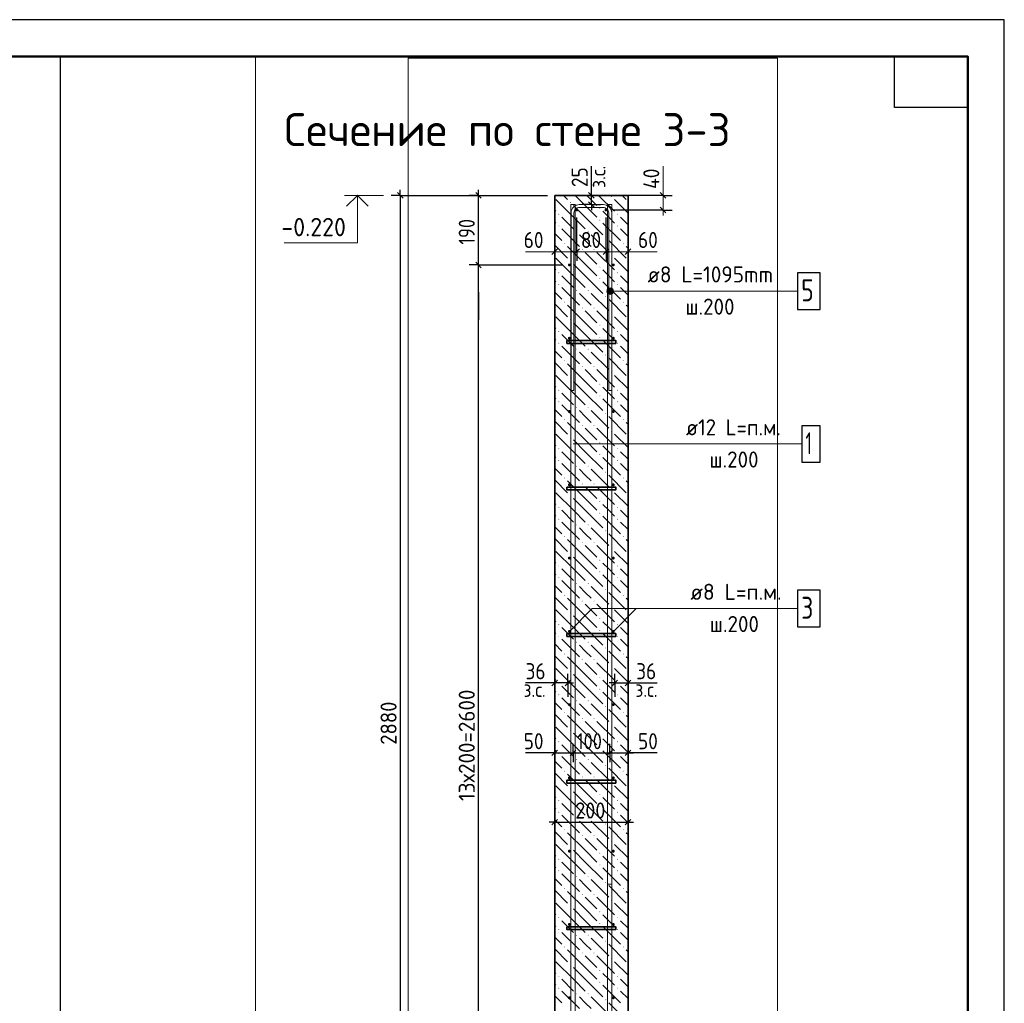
# Model space of a CAD drawing. Header units: millimetres. Extents: x 0 to 42000, y 0 to 29700.
# Tile 16 of 16: x 28556 to 42000, y 16278 to 29700. Entities that reach past the tile are written whole.
import ezdxf

# ---------------------------------------------------------------- set-up
doc = ezdxf.new("R2010")
doc.units = ezdxf.units.MM
doc.linetypes.add('______2', pattern=[270, 200, -70])
for name, color, linetype, lineweight in [('Standard', 7, 'Continuous', 25), ('Выпуски арматуры Г-обр.', 52, 'Continuous', 25), ('ЖБ Стена верхний уровень', 7, 'Continuous', 35), ('Заголовок чертежа', 7, 'Continuous', 25), ('Позиционная метка линия выноска', 7, 'Continuous', 13), ('Стена обрамление П-обр.', 7, 'Continuous', 35), ('Стена фоновая арматура У1', 7, 'Continuous', 18), ('Стена фоновая арматура Х1', 7, 'Continuous', 35), ('Стена фоновая затяжка С-обр.', 52, 'Continuous', 25)]:
    doc.layers.add(name, color=color, linetype=linetype, lineweight=lineweight)
doc.layers.add('Размерная выноска', color=7, linetype='Continuous')
doc.styles.add('ISOCPEUR', font='txt')

msp = doc.modelspace()

# ---------------------------------------------------------------- hatches: boundary and pattern name
at = {"layer": 'ЖБ Стена верхний уровень', "linetype": 'Continuous', "lineweight": 18, "transparency": 33554687}
for points in [[(36631, 27285), (36638, 27292), (36644, 27285), (36638, 27279)], [(36071, 27205), (36078, 27212), (36084, 27205), (36078, 27199)], [(35911, 27045), (35918, 27052), (35924, 27045), (35918, 27039)], [(36471, 27125), (36478, 27132), (36484, 27125), (36478, 27119)], [(36711, 27045), (36718, 27052), (36724, 27045), (36718, 27039)], [(35911, 26885), (35918, 26892), (35924, 26885), (35918, 26879)], [(36471, 26965), (36478, 26972), (36484, 26965), (36478, 26959)], [(36711, 26885), (36718, 26892), (36724, 26885), (36718, 26879)], [(36151, 26805), (36158, 26812), (36164, 26805), (36158, 26799)], [(36311, 26805), (36318, 26812), (36324, 26805), (36318, 26799)], [(35991, 26645), (35998, 26652), (36004, 26645), (35998, 26639)], [(36551, 26725), (36558, 26732), (36564, 26725), (36558, 26719)], [(36791, 26645), (36798, 26652), (36804, 26645), (36798, 26639)], [(36231, 26565), (36238, 26572), (36244, 26565), (36238, 26559)], [(36391, 26565), (36398, 26572), (36404, 26565), (36398, 26559)], [(36631, 26485), (36638, 26492), (36644, 26485), (36638, 26479)], [(36071, 26405), (36078, 26412), (36084, 26405), (36078, 26399)], [(35911, 26245), (35918, 26252), (35924, 26245), (35918, 26239)], [(36471, 26325), (36478, 26332), (36484, 26325), (36478, 26319)], [(36711, 26245), (36718, 26252), (36724, 26245), (36718, 26239)], [(35911, 26085), (35918, 26092), (35924, 26085), (35918, 26079)], [(36471, 26165), (36478, 26172), (36484, 26165), (36478, 26159)], [(36711, 26085), (36718, 26092), (36724, 26085), (36718, 26079)], [(36151, 26005), (36158, 26012), (36164, 26005), (36158, 25999)], [(36311, 26005), (36318, 26012), (36324, 26005), (36318, 25999)], [(35991, 25845), (35998, 25852), (36004, 25845), (35998, 25839)], [(36551, 25925), (36558, 25932), (36564, 25925), (36558, 25919)], [(36791, 25845), (36798, 25852), (36804, 25845), (36798, 25839)], [(36231, 25765), (36238, 25772), (36244, 25765), (36238, 25759)], [(36391, 25765), (36398, 25772), (36404, 25765), (36398, 25759)], [(36631, 25685), (36638, 25692), (36644, 25685), (36638, 25679)], [(36071, 25605), (36078, 25612), (36084, 25605), (36078, 25599)], [(35911, 25445), (35918, 25452), (35924, 25445), (35918, 25439)], [(36471, 25525), (36478, 25532), (36484, 25525), (36478, 25519)], [(36711, 25445), (36718, 25452), (36724, 25445), (36718, 25439)], [(35911, 25285), (35918, 25292), (35924, 25285), (35918, 25279)], [(36471, 25365), (36478, 25372), (36484, 25365), (36478, 25359)], [(36711, 25285), (36718, 25292), (36724, 25285), (36718, 25279)], [(36151, 25205), (36158, 25212), (36164, 25205), (36158, 25199)], [(36311, 25205), (36318, 25212), (36324, 25205), (36318, 25199)], [(35991, 25045), (35998, 25052), (36004, 25045), (35998, 25039)], [(36551, 25125), (36558, 25132), (36564, 25125), (36558, 25119)], [(36791, 25045), (36798, 25052), (36804, 25045), (36798, 25039)], [(36231, 24965), (36238, 24972), (36244, 24965), (36238, 24959)], [(36391, 24965), (36398, 24972), (36404, 24965), (36398, 24959)], [(36631, 24885), (36638, 24892), (36644, 24885), (36638, 24879)], [(36071, 24805), (36078, 24812), (36084, 24805), (36078, 24799)], [(35911, 24645), (35918, 24652), (35924, 24645), (35918, 24639)], [(36471, 24725), (36478, 24732), (36484, 24725), (36478, 24719)], [(36711, 24645), (36718, 24652), (36724, 24645), (36718, 24639)], [(35911, 24485), (35918, 24492), (35924, 24485), (35918, 24479)], [(36471, 24565), (36478, 24572), (36484, 24565), (36478, 24559)], [(36711, 24485), (36718, 24492), (36724, 24485), (36718, 24479)], [(36151, 24405), (36158, 24412), (36164, 24405), (36158, 24399)], [(36311, 24405), (36318, 24412), (36324, 24405), (36318, 24399)], [(35991, 24245), (35998, 24252), (36004, 24245), (35998, 24239)], [(36551, 24325), (36558, 24332), (36564, 24325), (36558, 24319)], [(36791, 24245), (36798, 24252), (36804, 24245), (36798, 24239)], [(36231, 24165), (36238, 24172), (36244, 24165), (36238, 24159)], [(36391, 24165), (36398, 24172), (36404, 24165), (36398, 24159)], [(36631, 24085), (36638, 24092), (36644, 24085), (36638, 24079)], [(36071, 24005), (36078, 24012), (36084, 24005), (36078, 23999)], [(36471, 23925), (36478, 23932), (36484, 23925), (36478, 23919)], [(35911, 23845), (35918, 23852), (35924, 23845), (35918, 23839)], [(36711, 23845), (36718, 23852), (36724, 23845), (36718, 23839)], [(35911, 23685), (35918, 23692), (35924, 23685), (35918, 23679)], [(36471, 23765), (36478, 23772), (36484, 23765), (36478, 23759)], [(36711, 23685), (36718, 23692), (36724, 23685), (36718, 23679)], [(36151, 23605), (36158, 23612), (36164, 23605), (36158, 23599)], [(36311, 23605), (36318, 23612), (36324, 23605), (36318, 23599)], [(36551, 23525), (36558, 23532), (36564, 23525), (36558, 23519)], [(35991, 23445), (35998, 23452), (36004, 23445), (35998, 23439)], [(36791, 23445), (36798, 23452), (36804, 23445), (36798, 23439)], [(36231, 23365), (36238, 23372), (36244, 23365), (36238, 23359)], [(36391, 23365), (36398, 23372), (36404, 23365), (36398, 23359)], [(36631, 23285), (36638, 23292), (36644, 23285), (36638, 23279)], [(36071, 23205), (36078, 23212), (36084, 23205), (36078, 23199)], [(36471, 23125), (36478, 23132), (36484, 23125), (36478, 23119)], [(35911, 23045), (35918, 23052), (35924, 23045), (35918, 23039)], [(36711, 23045), (36718, 23052), (36724, 23045), (36718, 23039)], [(35911, 22885), (35918, 22892), (35924, 22885), (35918, 22879)], [(36471, 22965), (36478, 22972), (36484, 22965), (36478, 22959)], [(36711, 22885), (36718, 22892), (36724, 22885), (36718, 22879)], [(36151, 22805), (36158, 22812), (36164, 22805), (36158, 22799)], [(36311, 22805), (36318, 22812), (36324, 22805), (36318, 22799)], [(36551, 22725), (36558, 22732), (36564, 22725), (36558, 22719)], [(35991, 22645), (35998, 22652), (36004, 22645), (35998, 22639)], [(36791, 22645), (36798, 22652), (36804, 22645), (36798, 22639)], [(36231, 22565), (36238, 22572), (36244, 22565), (36238, 22559)], [(36391, 22565), (36398, 22572), (36404, 22565), (36398, 22559)], [(36631, 22485), (36638, 22492), (36644, 22485), (36638, 22479)], [(36071, 22405), (36078, 22412), (36084, 22405), (36078, 22399)], [(36471, 22325), (36478, 22332), (36484, 22325), (36478, 22319)], [(35911, 22245), (35918, 22252), (35924, 22245), (35918, 22239)], [(36711, 22245), (36718, 22252), (36724, 22245), (36718, 22239)], [(35911, 22085), (35918, 22092), (35924, 22085), (35918, 22079)], [(36471, 22165), (36478, 22172), (36484, 22165), (36478, 22159)], [(36711, 22085), (36718, 22092), (36724, 22085), (36718, 22079)], [(36151, 22005), (36158, 22012), (36164, 22005), (36158, 21999)], [(36311, 22005), (36318, 22012), (36324, 22005), (36318, 21999)], [(36551, 21925), (36558, 21932), (36564, 21925), (36558, 21919)], [(35991, 21845), (35998, 21852), (36004, 21845), (35998, 21839)], [(36791, 21845), (36798, 21852), (36804, 21845), (36798, 21839)], [(36231, 21765), (36238, 21772), (36244, 21765), (36238, 21759)], [(36391, 21765), (36398, 21772), (36404, 21765), (36398, 21759)], [(36631, 21685), (36638, 21692), (36644, 21685), (36638, 21679)], [(36071, 21605), (36078, 21612), (36084, 21605), (36078, 21599)], [(36471, 21525), (36478, 21532), (36484, 21525), (36478, 21519)], [(35911, 21445), (35918, 21452), (35924, 21445), (35918, 21439)], [(36711, 21445), (36718, 21452), (36724, 21445), (36718, 21439)], [(35911, 21285), (35918, 21292), (35924, 21285), (35918, 21279)], [(36471, 21365), (36478, 21372), (36484, 21365), (36478, 21359)], [(36711, 21285), (36718, 21292), (36724, 21285), (36718, 21279)], [(36151, 21205), (36158, 21212), (36164, 21205), (36158, 21199)], [(36311, 21205), (36318, 21212), (36324, 21205), (36318, 21199)], [(36551, 21125), (36558, 21132), (36564, 21125), (36558, 21119)], [(35991, 21045), (35998, 21052), (36004, 21045), (35998, 21039)], [(36791, 21045), (36798, 21052), (36804, 21045), (36798, 21039)], [(36231, 20965), (36238, 20972), (36244, 20965), (36238, 20959)], [(36391, 20965), (36398, 20972), (36404, 20965), (36398, 20959)], [(36631, 20885), (36638, 20892), (36644, 20885), (36638, 20879)], [(36071, 20805), (36078, 20812), (36084, 20805), (36078, 20799)], [(36471, 20725), (36478, 20732), (36484, 20725), (36478, 20719)], [(35911, 20645), (35918, 20652), (35924, 20645), (35918, 20639)], [(36471, 20565), (36478, 20572), (36484, 20565), (36478, 20559)], [(36711, 20645), (36718, 20652), (36724, 20645), (36718, 20639)], [(35911, 20485), (35918, 20492), (35924, 20485), (35918, 20479)], [(36711, 20485), (36718, 20492), (36724, 20485), (36718, 20479)], [(36151, 20405), (36158, 20412), (36164, 20405), (36158, 20399)], [(36311, 20405), (36318, 20412), (36324, 20405), (36318, 20399)], [(36551, 20325), (36558, 20332), (36564, 20325), (36558, 20319)], [(35991, 20245), (35998, 20252), (36004, 20245), (35998, 20239)], [(36231, 20165), (36238, 20172), (36244, 20165), (36238, 20159)], [(36391, 20165), (36398, 20172), (36404, 20165), (36398, 20159)], [(36791, 20245), (36798, 20252), (36804, 20245), (36798, 20239)], [(36631, 20085), (36638, 20092), (36644, 20085), (36638, 20079)], [(36071, 20005), (36078, 20012), (36084, 20005), (36078, 19999)], [(36471, 19925), (36478, 19932), (36484, 19925), (36478, 19919)], [(35911, 19845), (35918, 19852), (35924, 19845), (35918, 19839)], [(36471, 19765), (36478, 19772), (36484, 19765), (36478, 19759)], [(36711, 19845), (36718, 19852), (36724, 19845), (36718, 19839)], [(35911, 19685), (35918, 19692), (35924, 19685), (35918, 19679)], [(36711, 19685), (36718, 19692), (36724, 19685), (36718, 19679)], [(36151, 19605), (36158, 19612), (36164, 19605), (36158, 19599)], [(36311, 19605), (36318, 19612), (36324, 19605), (36318, 19599)], [(36551, 19525), (36558, 19532), (36564, 19525), (36558, 19519)], [(35991, 19445), (35998, 19452), (36004, 19445), (35998, 19439)], [(36231, 19365), (36238, 19372), (36244, 19365), (36238, 19359)], [(36391, 19365), (36398, 19372), (36404, 19365), (36398, 19359)], [(36791, 19445), (36798, 19452), (36804, 19445), (36798, 19439)], [(36631, 19285), (36638, 19292), (36644, 19285), (36638, 19279)], [(36071, 19205), (36078, 19212), (36084, 19205), (36078, 19199)], [(36471, 19125), (36478, 19132), (36484, 19125), (36478, 19119)], [(35911, 19045), (35918, 19052), (35924, 19045), (35918, 19039)], [(36471, 18965), (36478, 18972), (36484, 18965), (36478, 18959)], [(36711, 19045), (36718, 19052), (36724, 19045), (36718, 19039)], [(35911, 18885), (35918, 18892), (35924, 18885), (35918, 18879)], [(36711, 18885), (36718, 18892), (36724, 18885), (36718, 18879)], [(36151, 18805), (36158, 18812), (36164, 18805), (36158, 18799)], [(36311, 18805), (36318, 18812), (36324, 18805), (36318, 18799)], [(36551, 18725), (36558, 18732), (36564, 18725), (36558, 18719)], [(35991, 18645), (35998, 18652), (36004, 18645), (35998, 18639)], [(36231, 18565), (36238, 18572), (36244, 18565), (36238, 18559)], [(36391, 18565), (36398, 18572), (36404, 18565), (36398, 18559)], [(36791, 18645), (36798, 18652), (36804, 18645), (36798, 18639)], [(36631, 18485), (36638, 18492), (36644, 18485), (36638, 18479)], [(36071, 18405), (36078, 18412), (36084, 18405), (36078, 18399)], [(36471, 18325), (36478, 18332), (36484, 18325), (36478, 18319)], [(35911, 18245), (35918, 18252), (35924, 18245), (35918, 18239)], [(36471, 18165), (36478, 18172), (36484, 18165), (36478, 18159)], [(36711, 18245), (36718, 18252), (36724, 18245), (36718, 18239)], [(35911, 18085), (35918, 18092), (35924, 18085), (35918, 18079)], [(36711, 18085), (36718, 18092), (36724, 18085), (36718, 18079)], [(36151, 18005), (36158, 18012), (36164, 18005), (36158, 17999)], [(36311, 18005), (36318, 18012), (36324, 18005), (36318, 17999)], [(36551, 17925), (36558, 17932), (36564, 17925), (36558, 17919)], [(35991, 17845), (35998, 17852), (36004, 17845), (35998, 17839)], [(36231, 17765), (36238, 17772), (36244, 17765), (36238, 17759)], [(36391, 17765), (36398, 17772), (36404, 17765), (36398, 17759)], [(36791, 17845), (36798, 17852), (36804, 17845), (36798, 17839)], [(36071, 17605), (36078, 17612), (36084, 17605), (36078, 17599)], [(36631, 17685), (36638, 17692), (36644, 17685), (36638, 17679)], [(36471, 17525), (36478, 17532), (36484, 17525), (36478, 17519)], [(35911, 17445), (35918, 17452), (35924, 17445), (35918, 17439)], [(36471, 17365), (36478, 17372), (36484, 17365), (36478, 17359)], [(36711, 17445), (36718, 17452), (36724, 17445), (36718, 17439)], [(35911, 17285), (35918, 17292), (35924, 17285), (35918, 17279)], [(36151, 17205), (36158, 17212), (36164, 17205), (36158, 17199)], [(36311, 17205), (36318, 17212), (36324, 17205), (36318, 17199)], [(36711, 17285), (36718, 17292), (36724, 17285), (36718, 17279)], [(36551, 17125), (36558, 17132), (36564, 17125), (36558, 17119)], [(35991, 17045), (35998, 17052), (36004, 17045), (35998, 17039)], [(36231, 16965), (36238, 16972), (36244, 16965), (36238, 16959)], [(36391, 16965), (36398, 16972), (36404, 16965), (36398, 16959)], [(36791, 17045), (36798, 17052), (36804, 17045), (36798, 17039)], [(36071, 16805), (36078, 16812), (36084, 16805), (36078, 16799)], [(36631, 16885), (36638, 16892), (36644, 16885), (36638, 16879)], [(36471, 16725), (36478, 16732), (36484, 16725), (36478, 16719)], [(35911, 16645), (35918, 16652), (35924, 16645), (35918, 16639)], [(36471, 16565), (36478, 16572), (36484, 16565), (36478, 16559)], [(36711, 16645), (36718, 16652), (36724, 16645), (36718, 16639)], [(35911, 16485), (35918, 16492), (35924, 16485), (35918, 16479)], [(36151, 16405), (36158, 16412), (36164, 16405), (36158, 16399)], [(36311, 16405), (36318, 16412), (36324, 16405), (36318, 16399)], [(36711, 16485), (36718, 16492), (36724, 16485), (36718, 16479)], [(36551, 16325), (36558, 16332), (36564, 16325), (36558, 16319)]]:
    msp.add_hatch(color=7, dxfattribs=at).paths.add_polyline_path(points, flags=16)
at = {"layer": 'Позиционная метка линия выноска', "linetype": 'Continuous', "lineweight": 13, "transparency": 33554687}
for points in [[(36580, 25975), (36580, 26020), (36574, 25997)], [(36597, 25958), (36597, 26036), (36580, 26020)], [(36597, 25958), (36580, 26020), (36580, 25975)], [(36619, 25952), (36619, 26042), (36597, 26036)], [(36619, 25952), (36597, 26036), (36597, 25958)], [(36642, 25958), (36642, 26036), (36619, 26042)], [(36642, 25958), (36619, 26042), (36619, 25952)], [(36658, 25975), (36658, 26020), (36642, 26036)], [(36658, 25975), (36642, 26036), (36642, 25958)], [(36658, 26020), (36658, 25975), (36664, 25997)]]:
    msp.add_hatch(color=7, dxfattribs=at).paths.add_polyline_path(points)
at = {"layer": 'Стена фоновая арматура У1', "linetype": 'Continuous', "lineweight": 13, "transparency": 33554687}
for points in [[(36182, 27103), (36180, 27111), (36176, 27117), (36169, 27122), (36162, 27123), (36154, 27122), (36147, 27117), (36143, 27111), (36142, 27103), (36143, 27096), (36147, 27089), (36154, 27085), (36162, 27083), (36169, 27085), (36176, 27089), (36180, 27096)], [(36582, 27103), (36580, 27111), (36576, 27117), (36569, 27122), (36562, 27123), (36554, 27122), (36547, 27117), (36543, 27111), (36542, 27103), (36543, 27096), (36547, 27089), (36554, 27085), (36562, 27083), (36569, 27085), (36576, 27089), (36580, 27096)], [(36082, 26353), (36080, 26361), (36076, 26367), (36069, 26372), (36062, 26373), (36054, 26372), (36047, 26367), (36043, 26361), (36042, 26353), (36043, 26346), (36047, 26339), (36054, 26335), (36062, 26333), (36069, 26335), (36076, 26339), (36080, 26346)], [(36682, 26353), (36680, 26361), (36676, 26367), (36669, 26372), (36662, 26373), (36654, 26372), (36647, 26367), (36643, 26361), (36642, 26353), (36643, 26346), (36647, 26339), (36654, 26335), (36662, 26333), (36669, 26335), (36676, 26339), (36680, 26346)], [(36082, 25353), (36080, 25361), (36076, 25367), (36069, 25372), (36062, 25373), (36054, 25372), (36047, 25367), (36043, 25361), (36042, 25353), (36043, 25346), (36047, 25339), (36054, 25335), (36062, 25333), (36069, 25335), (36076, 25339), (36080, 25346)], [(36682, 25353), (36680, 25361), (36676, 25367), (36669, 25372), (36662, 25373), (36654, 25372), (36647, 25367), (36643, 25361), (36642, 25353), (36643, 25346), (36647, 25339), (36654, 25335), (36662, 25333), (36669, 25335), (36676, 25339), (36680, 25346)], [(36082, 24353), (36080, 24361), (36076, 24367), (36069, 24372), (36062, 24373), (36054, 24372), (36047, 24367), (36043, 24361), (36042, 24353), (36043, 24346), (36047, 24339), (36054, 24335), (36062, 24333), (36069, 24335), (36076, 24339), (36080, 24346)], [(36682, 24353), (36680, 24361), (36676, 24367), (36669, 24372), (36662, 24373), (36654, 24372), (36647, 24367), (36643, 24361), (36642, 24353), (36643, 24346), (36647, 24339), (36654, 24335), (36662, 24333), (36669, 24335), (36676, 24339), (36680, 24346)], [(36082, 23353), (36080, 23361), (36076, 23367), (36069, 23372), (36062, 23373), (36054, 23372), (36047, 23367), (36043, 23361), (36042, 23353), (36043, 23346), (36047, 23339), (36054, 23335), (36062, 23333), (36069, 23335), (36076, 23339), (36080, 23346)], [(36682, 23353), (36680, 23361), (36676, 23367), (36669, 23372), (36662, 23373), (36654, 23372), (36647, 23367), (36643, 23361), (36642, 23353), (36643, 23346), (36647, 23339), (36654, 23335), (36662, 23333), (36669, 23335), (36676, 23339), (36680, 23346)], [(36082, 22353), (36080, 22361), (36076, 22367), (36069, 22372), (36062, 22373), (36054, 22372), (36047, 22367), (36043, 22361), (36042, 22353), (36043, 22346), (36047, 22339), (36054, 22335), (36062, 22333), (36069, 22335), (36076, 22339), (36080, 22346)], [(36682, 22353), (36680, 22361), (36676, 22367), (36669, 22372), (36662, 22373), (36654, 22372), (36647, 22367), (36643, 22361), (36642, 22353), (36643, 22346), (36647, 22339), (36654, 22335), (36662, 22333), (36669, 22335), (36676, 22339), (36680, 22346)], [(36082, 21353), (36080, 21361), (36076, 21367), (36069, 21372), (36062, 21373), (36054, 21372), (36047, 21367), (36043, 21361), (36042, 21353), (36043, 21346), (36047, 21339), (36054, 21335), (36062, 21333), (36069, 21335), (36076, 21339), (36080, 21346)], [(36682, 21353), (36680, 21361), (36676, 21367), (36669, 21372), (36662, 21373), (36654, 21372), (36647, 21367), (36643, 21361), (36642, 21353), (36643, 21346), (36647, 21339), (36654, 21335), (36662, 21333), (36669, 21335), (36676, 21339), (36680, 21346)], [(36082, 20353), (36080, 20361), (36076, 20367), (36069, 20372), (36062, 20373), (36054, 20372), (36047, 20367), (36043, 20361), (36042, 20353), (36043, 20346), (36047, 20339), (36054, 20335), (36062, 20333), (36069, 20335), (36076, 20339), (36080, 20346)], [(36682, 20353), (36680, 20361), (36676, 20367), (36669, 20372), (36662, 20373), (36654, 20372), (36647, 20367), (36643, 20361), (36642, 20353), (36643, 20346), (36647, 20339), (36654, 20335), (36662, 20333), (36669, 20335), (36676, 20339), (36680, 20346)], [(36082, 19353), (36080, 19361), (36076, 19367), (36069, 19372), (36062, 19373), (36054, 19372), (36047, 19367), (36043, 19361), (36042, 19353), (36043, 19346), (36047, 19339), (36054, 19335), (36062, 19333), (36069, 19335), (36076, 19339), (36080, 19346)], [(36682, 19353), (36680, 19361), (36676, 19367), (36669, 19372), (36662, 19373), (36654, 19372), (36647, 19367), (36643, 19361), (36642, 19353), (36643, 19346), (36647, 19339), (36654, 19335), (36662, 19333), (36669, 19335), (36676, 19339), (36680, 19346)], [(36082, 18353), (36080, 18361), (36076, 18367), (36069, 18372), (36062, 18373), (36054, 18372), (36047, 18367), (36043, 18361), (36042, 18353), (36043, 18346), (36047, 18339), (36054, 18335), (36062, 18333), (36069, 18335), (36076, 18339), (36080, 18346)], [(36682, 18353), (36680, 18361), (36676, 18367), (36669, 18372), (36662, 18373), (36654, 18372), (36647, 18367), (36643, 18361), (36642, 18353), (36643, 18346), (36647, 18339), (36654, 18335), (36662, 18333), (36669, 18335), (36676, 18339), (36680, 18346)], [(36082, 17353), (36080, 17361), (36076, 17367), (36069, 17372), (36062, 17373), (36054, 17372), (36047, 17367), (36043, 17361), (36042, 17353), (36043, 17346), (36047, 17339), (36054, 17335), (36062, 17333), (36069, 17335), (36076, 17339), (36080, 17346)], [(36682, 17353), (36680, 17361), (36676, 17367), (36669, 17372), (36662, 17373), (36654, 17372), (36647, 17367), (36643, 17361), (36642, 17353), (36643, 17346), (36647, 17339), (36654, 17335), (36662, 17333), (36669, 17335), (36676, 17339), (36680, 17346)], [(36082, 16353), (36080, 16361), (36076, 16367), (36069, 16372), (36062, 16373), (36054, 16372), (36047, 16367), (36043, 16361), (36042, 16353), (36043, 16346), (36047, 16339), (36054, 16335), (36062, 16333), (36069, 16335), (36076, 16339), (36080, 16346)], [(36682, 16353), (36680, 16361), (36676, 16367), (36669, 16372), (36662, 16373), (36654, 16372), (36647, 16367), (36643, 16361), (36642, 16353), (36643, 16346), (36647, 16339), (36654, 16335), (36662, 16333), (36669, 16335), (36676, 16339), (36680, 16346)]]:
    msp.add_hatch(color=7, dxfattribs=at).paths.add_polyline_path(points)

# ---------------------------------------------------------------- linework, layer by layer
at = {"layer": 'Standard', "color": 7, "linetype": 'Continuous', "lineweight": 35, "transparency": 33554687}
for p, q in [((41500, 27600), (41500, 20500)), ((41500, 27200), (41500, 20100))]:
    msp.add_line(p, q, dxfattribs=at)
at = {"layer": 'Standard', "color": 7, "linetype": 'Continuous', "lineweight": 13, "transparency": 33554687}
for p, q in [((33522, 27303), (32992, 27303)), ((37340, 27303), (37340, 27378)), ((37340, 27103), (37340, 27028)), ((35862, 26534), (35787, 26534)), ((35862, 26534), (36162, 26534)), ((36162, 26534), (36562, 26534)), ((36562, 26534), (36862, 26534)), ((36862, 26534), (36937, 26534))]:
    msp.add_line(p, q, dxfattribs=at)
at = {"layer": 'Standard', "color": 7, "linetype": 'Continuous', "lineweight": -3, "transparency": 33554687}
for p, q in [((33753, 27303), (33628, 27303)), ((33753, 27303), (33753, 27378)), ((33753, 27303), (33878, 27303)), ((33753, 27303), (35762, 27303)), ((34820, 27303), (34695, 27303)), ((34820, 27303), (34820, 27378)), ((34820, 27303), (34945, 27303)), ((34820, 27303), (35762, 27303)), ((34820, 26353), (34820, 27303)), ((36362, 27303), (36237, 27303)), ((36362, 27303), (36362, 27378)), ((36362, 27303), (36487, 27303)), ((36362, 27303), (36362, 27303)), ((36362, 27178), (36362, 27303)), ((37340, 27303), (36662, 27303)), ((37340, 27303), (37215, 27303)), ((37340, 27303), (37465, 27303)), ((36362, 27178), (36237, 27178)), ((36362, 27178), (36487, 27178)), ((36362, 27178), (36427, 27178)), ((36362, 27178), (36362, 27103)), ((37340, 27103), (36662, 27103)), ((37340, 27103), (37215, 27103)), ((37340, 27103), (37465, 27103)), ((35862, 26534), (35862, 26659)), ((36162, 26534), (36162, 26659)), ((36562, 26534), (36562, 26659)), ((36862, 26534), (36862, 26659)), ((35862, 26534), (35862, 26409)), ((35862, 26534), (35862, 26534)), ((36162, 26534), (36162, 26409)), ((36562, 26534), (36562, 26409)), ((36862, 26534), (36862, 26409)), ((36862, 26534), (36862, 26534)), ((34820, 26353), (34695, 26353)), ((34820, 26353), (34945, 26353)), ((34820, 26353), (35962, 26353)), ((34820, 13353), (34820, 26353)), ((35862, 20649), (35862, 20774)), ((36042, 20649), (36042, 20774)), ((36682, 20649), (36682, 20774)), ((36862, 20649), (36862, 20774)), ((35862, 20649), (35787, 20649)), ((35862, 20649), (35862, 20524)), ((35862, 20649), (35862, 20649)), ((36042, 20649), (35862, 20649)), ((36042, 20649), (36042, 20524)), ((36042, 20649), (36042, 20461)), ((36042, 20649), (36117, 20649)), ((36682, 20649), (36607, 20649)), ((36682, 20649), (36682, 20524)), ((36682, 20649), (36682, 20461)), ((36682, 20649), (36862, 20649)), ((36862, 20649), (36862, 20524)), ((36862, 20649), (36862, 20649)), ((36862, 20649), (36937, 20649)), ((35862, 19694), (35862, 19819)), ((36112, 19694), (36112, 19819)), ((36612, 19694), (36612, 19819)), ((36862, 19694), (36862, 19819)), ((35862, 19694), (35787, 19694)), ((35862, 19694), (35862, 19569)), ((35862, 19694), (35862, 19694)), ((35862, 19694), (36112, 19694)), ((36112, 19694), (36112, 19569)), ((36112, 19694), (36112, 19694)), ((36112, 19694), (36612, 19694)), ((36612, 19694), (36612, 19569)), ((36612, 19694), (36612, 19694)), ((36612, 19694), (36862, 19694)), ((36862, 19694), (36862, 19569)), ((36862, 19694), (36862, 19694)), ((36862, 19694), (36937, 19694)), ((35862, 18749), (35862, 18874)), ((36862, 18749), (36862, 18874)), ((35862, 18749), (35787, 18749)), ((35862, 18749), (35862, 18624)), ((35862, 18749), (35862, 18749)), ((35862, 18749), (36862, 18749)), ((36862, 18749), (36862, 18624)), ((36862, 18749), (36862, 18749)), ((36862, 18749), (36937, 18749))]:
    msp.add_line(p, q, dxfattribs=at)
at = {"layer": 'Standard', "color": 7, "linetype": 'Continuous', "lineweight": 25, "transparency": 33554687}
for p, q in [((33716, 27341), (33791, 27266)), ((34858, 27266), (34783, 27341)), ((36399, 27266), (36324, 27341)), ((37377, 27266), (37302, 27341)), ((36399, 27141), (36324, 27216)), ((37377, 27066), (37302, 27141)), ((35824, 26497), (35899, 26572)), ((36124, 26497), (36199, 26572)), ((36524, 26497), (36599, 26572)), ((36824, 26497), (36899, 26572)), ((34858, 26316), (34783, 26391)), ((35899, 20686), (35824, 20612)), ((36079, 20686), (36004, 20612)), ((36644, 20612), (36719, 20686)), ((36824, 20612), (36899, 20686)), ((35824, 19657), (35899, 19732)), ((36074, 19657), (36149, 19732)), ((36574, 19657), (36649, 19732)), ((36824, 19657), (36899, 19732)), ((35824, 18712), (35899, 18787)), ((36824, 18712), (36899, 18787))]:
    msp.add_line(p, q, dxfattribs=at)
at = {"layer": 'Standard', "color": 7, "linetype": 'Continuous', "lineweight": 50, "transparency": 33554687}
msp.add_line((41500, 27100), (41500, 23200), dxfattribs=at)
at = {"layer": 'Standard', "color": 7, "linetype": 'Continuous', "lineweight": 25, "transparency": 33554687}
for points in [[(0, 0), (42000, 0), (42000, 29700), (0, 29700), (0, 0)], [(41500, 29200), (41500, 28500), (40500, 28500), (40500, 29200), (41500, 29200)]]:
    msp.add_lwpolyline(points, close=True, dxfattribs=at)
at = {"layer": 'Standard', "color": 7, "linetype": 'Continuous', "lineweight": 50, "transparency": 33554687}
msp.add_lwpolyline([(2000, 29200), (41500, 29200), (41500, 500), (2000, 500), (2000, 29200)], close=True, dxfattribs=at)
at = {"layer": 'Standard', "color": 7, "linetype": 'Continuous', "lineweight": 13, "transparency": 33554687}
for points in [[(31777, 29200), (2000, 29200), (2000, 6000), (31777, 6000), (31777, 29200)], [(33167, 27303), (33167, 26653), (32167, 26653)], [(37340, 27103), (37340, 27299), (37340, 27299), (37340, 27303)]]:
    msp.add_lwpolyline(points, dxfattribs=at)
at = {"layer": 'Standard', "color": 7, "linetype": 'Continuous', "lineweight": -3, "transparency": 33554687}
for points in [[(41500, 29200), (29109, 29200), (29109, 6946), (41500, 6946), (41500, 29200)], [(33753, 27303), (33753, 19744), (33753, 19744), (33753, 12903)], [(36162, 26534), (36162, 26551), (36162, 26551), (36162, 26551), (36162, 26551), (36162, 26880), (36162, 26880), (36162, 27003)], [(36562, 26534), (36562, 26551), (36562, 26551), (36562, 27003)]]:
    msp.add_lwpolyline(points, dxfattribs=at)
at = {"layer": 'Standard', "color": 254, "linetype": 'Continuous', "lineweight": 13, "true_color": 0xc4c4ff, "transparency": 33554687}
msp.add_lwpolyline([(33862, 9403), (38902, 9403), (38902, 29173), (33862, 29173), (33862, 9403)], dxfattribs=at)
at = {"layer": 'Standard', "color": 7, "linetype": 'Continuous', "lineweight": 35, "transparency": 33554687}
msp.add_lwpolyline([(33315, 27155), (33167, 27303), (33018, 27155)], dxfattribs=at)
at = {"layer": 'Выпуски арматуры Г-обр.', "color": 7, "linetype": '______2', "lineweight": 13, "transparency": 33554687}
msp.add_lwpolyline([(35607, 11378), (36432, 11378), (36460, 11382), (36488, 11392), (36514, 11406), (36536, 11424), (36554, 11445), (36568, 11471), (36578, 11500), (36582, 11528), (36582, 17903), (36642, 17903), (36642, 11524), (36636, 11486), (36623, 11447), (36603, 11411), (36578, 11381), (36549, 11357), (36513, 11336), (36473, 11323), (36436, 11318), (35607, 11318), (35607, 11378)], dxfattribs=at)
at = {"layer": 'ЖБ Стена верхний уровень', "color": 7, "linetype": 'Continuous', "lineweight": 35, "transparency": 33554687}
for p, q in [((35862, 27303), (35862, 12903)), ((36862, 27303), (35862, 27303)), ((36862, 12903), (36862, 27303))]:
    msp.add_line(p, q, dxfattribs=at)
at = {"layer": 'ЖБ Стена верхний уровень', "color": 9, "linetype": 'Continuous', "lineweight": 18, "true_color": 0xc7c7c7, "transparency": 33554687}
for p, q in [((35980, 27303), (36038, 27245)), ((36278, 27165), (36140, 27303)), ((36300, 27303), (36438, 27165)), ((36460, 27303), (36678, 27085)), ((36780, 27303), (36838, 27245)), ((36118, 27005), (35878, 27245)), ((36118, 27165), (36278, 27005)), ((36278, 27165), (36438, 27005)), ((36862, 27061), (36678, 27245)), ((35862, 27101), (35878, 27085)), ((36598, 27005), (36518, 27085)), ((35878, 26925), (35862, 26941)), ((35958, 27005), (36118, 26845)), ((36118, 27005), (36278, 26845)), ((36278, 27005), (36518, 26765)), ((36518, 26925), (36758, 26685)), ((36678, 26925), (36598, 27005)), ((36758, 27005), (36862, 26901)), ((35862, 26781), (35958, 26685)), ((35958, 26845), (36198, 26605)), ((36278, 26685), (36198, 26765)), ((36358, 26765), (36598, 26525)), ((36758, 26845), (36862, 26741)), ((35862, 26621), (36038, 26445)), ((36358, 26605), (36278, 26685)), ((36598, 26685), (36838, 26445)), ((36278, 26365), (36038, 26605)), ((36278, 26525), (36438, 26365)), ((36438, 26525), (36678, 26285)), ((36862, 26581), (36838, 26605)), ((36118, 26205), (35878, 26445)), ((36118, 26365), (36278, 26205)), ((36278, 26365), (36438, 26205)), ((36862, 26261), (36678, 26445)), ((35862, 26301), (35878, 26285)), ((36598, 26205), (36518, 26285)), ((35878, 26125), (35862, 26141)), ((35958, 26205), (36118, 26045)), ((36118, 26205), (36278, 26045)), ((36278, 26205), (36518, 25965)), ((36518, 26125), (36758, 25885)), ((36678, 26125), (36598, 26205)), ((36758, 26205), (36862, 26101)), ((35862, 25981), (35958, 25885)), ((35958, 26045), (36198, 25805)), ((36278, 25885), (36198, 25965)), ((36358, 25965), (36598, 25725)), ((36758, 26045), (36862, 25941)), ((35862, 25821), (36038, 25645)), ((36358, 25805), (36278, 25885)), ((36598, 25885), (36838, 25645)), ((36278, 25565), (36038, 25805)), ((36278, 25725), (36438, 25565)), ((36438, 25725), (36678, 25485)), ((36862, 25781), (36838, 25805)), ((36118, 25405), (35878, 25645)), ((36118, 25565), (36278, 25405)), ((36278, 25565), (36438, 25405)), ((36862, 25461), (36678, 25645)), ((35862, 25501), (35878, 25485)), ((36598, 25405), (36518, 25485)), ((35878, 25325), (35862, 25341)), ((35958, 25405), (36118, 25245)), ((36118, 25405), (36278, 25245)), ((36278, 25405), (36518, 25165)), ((36518, 25325), (36758, 25085)), ((36678, 25325), (36598, 25405)), ((36758, 25405), (36862, 25301)), ((35862, 25181), (35958, 25085)), ((35958, 25245), (36198, 25005)), ((36278, 25085), (36198, 25165)), ((36358, 25165), (36598, 24925)), ((36758, 25245), (36862, 25141)), ((35862, 25021), (36038, 24845)), ((36358, 25005), (36278, 25085)), ((36598, 25085), (36838, 24845)), ((36278, 24765), (36038, 25005)), ((36278, 24925), (36438, 24765)), ((36438, 24925), (36678, 24685)), ((36862, 24981), (36838, 25005)), ((36118, 24605), (35878, 24845)), ((36118, 24765), (36278, 24605)), ((36278, 24765), (36438, 24605)), ((36862, 24661), (36678, 24845)), ((35862, 24701), (35878, 24685)), ((35958, 24605), (36118, 24445)), ((36118, 24605), (36278, 24445)), ((36278, 24605), (36518, 24365)), ((36598, 24605), (36518, 24685)), ((36678, 24525), (36598, 24605)), ((36758, 24605), (36862, 24501)), ((35878, 24525), (35862, 24541)), ((36518, 24525), (36758, 24285)), ((35862, 24381), (35958, 24285)), ((35958, 24445), (36198, 24205)), ((36278, 24285), (36198, 24365)), ((36358, 24365), (36598, 24125)), ((36758, 24445), (36862, 24341)), ((35862, 24221), (36038, 24045)), ((36278, 23965), (36038, 24205)), ((36358, 24205), (36278, 24285)), ((36598, 24285), (36838, 24045)), ((36862, 24181), (36838, 24205)), ((36278, 24125), (36438, 23965)), ((36438, 24125), (36678, 23885)), ((36118, 23805), (35878, 24045)), ((36118, 23965), (36278, 23805)), ((36278, 23965), (36438, 23805)), ((36862, 23861), (36678, 24045)), ((35862, 23901), (35878, 23885)), ((35958, 23805), (36118, 23645)), ((36118, 23805), (36278, 23645)), ((36278, 23805), (36518, 23565)), ((36598, 23805), (36518, 23885)), ((36678, 23725), (36598, 23805)), ((36758, 23805), (36862, 23701)), ((35878, 23725), (35862, 23741)), ((36518, 23725), (36758, 23485)), ((35862, 23581), (35958, 23485)), ((35958, 23645), (36198, 23405)), ((36278, 23485), (36198, 23565)), ((36358, 23565), (36598, 23325)), ((36758, 23645), (36862, 23541)), ((35862, 23421), (36038, 23245)), ((36278, 23165), (36038, 23405)), ((36358, 23405), (36278, 23485)), ((36598, 23485), (36838, 23245)), ((36862, 23381), (36838, 23405)), ((36278, 23325), (36438, 23165)), ((36438, 23325), (36678, 23085)), ((36118, 23005), (35878, 23245)), ((36118, 23165), (36278, 23005)), ((36278, 23165), (36438, 23005)), ((36862, 23061), (36678, 23245)), ((35862, 23101), (35878, 23085)), ((35958, 23005), (36118, 22845)), ((36118, 23005), (36278, 22845)), ((36278, 23005), (36518, 22765)), ((36598, 23005), (36518, 23085)), ((36678, 22925), (36598, 23005)), ((36758, 23005), (36862, 22901)), ((35878, 22925), (35862, 22941)), ((36518, 22925), (36758, 22685)), ((35862, 22781), (35958, 22685)), ((35958, 22845), (36198, 22605)), ((36278, 22685), (36198, 22765)), ((36358, 22765), (36598, 22525)), ((36758, 22845), (36862, 22741)), ((35862, 22621), (36038, 22445)), ((36278, 22365), (36038, 22605)), ((36358, 22605), (36278, 22685)), ((36598, 22685), (36838, 22445)), ((36862, 22581), (36838, 22605)), ((36278, 22525), (36438, 22365)), ((36438, 22525), (36678, 22285)), ((36118, 22205), (35878, 22445)), ((36118, 22365), (36278, 22205)), ((36278, 22365), (36438, 22205)), ((36862, 22261), (36678, 22445)), ((35862, 22301), (35878, 22285)), ((35958, 22205), (36118, 22045)), ((36118, 22205), (36278, 22045)), ((36278, 22205), (36518, 21965)), ((36598, 22205), (36518, 22285)), ((36678, 22125), (36598, 22205)), ((36758, 22205), (36862, 22101)), ((35878, 22125), (35862, 22141)), ((36518, 22125), (36758, 21885)), ((35862, 21981), (35958, 21885)), ((35958, 22045), (36198, 21805)), ((36278, 21885), (36198, 21965)), ((36358, 21965), (36598, 21725)), ((36758, 22045), (36862, 21941)), ((35862, 21821), (36038, 21645)), ((36278, 21565), (36038, 21805)), ((36358, 21805), (36278, 21885)), ((36598, 21885), (36838, 21645)), ((36862, 21781), (36838, 21805)), ((36118, 21405), (35878, 21645)), ((36278, 21725), (36438, 21565)), ((36438, 21725), (36678, 21485)), ((36862, 21461), (36678, 21645)), ((36118, 21565), (36278, 21405)), ((36278, 21565), (36438, 21405)), ((35862, 21501), (35878, 21485)), ((35958, 21405), (36118, 21245)), ((36118, 21405), (36278, 21245)), ((36278, 21405), (36518, 21165)), ((36598, 21405), (36518, 21485)), ((36678, 21325), (36598, 21405)), ((36758, 21405), (36862, 21301)), ((35878, 21325), (35862, 21341)), ((35958, 21245), (36198, 21005)), ((36518, 21325), (36758, 21085)), ((36758, 21245), (36862, 21141)), ((35862, 21181), (35958, 21085)), ((36278, 21085), (36198, 21165)), ((36358, 21165), (36598, 20925)), ((35862, 21021), (36038, 20845)), ((36278, 20765), (36038, 21005)), ((36358, 21005), (36278, 21085)), ((36598, 21085), (36838, 20845)), ((36862, 20981), (36838, 21005)), ((36118, 20605), (35878, 20845)), ((36278, 20925), (36438, 20765)), ((36438, 20925), (36678, 20685)), ((36862, 20661), (36678, 20845)), ((36118, 20765), (36278, 20605)), ((36278, 20765), (36438, 20605)), ((35862, 20701), (35878, 20685)), ((35958, 20605), (36118, 20445)), ((36118, 20605), (36278, 20445)), ((36278, 20605), (36518, 20365)), ((36598, 20605), (36518, 20685)), ((36678, 20525), (36598, 20605)), ((36758, 20605), (36862, 20501)), ((35878, 20525), (35862, 20541)), ((35958, 20445), (36198, 20205)), ((36518, 20525), (36758, 20285)), ((36758, 20445), (36862, 20341)), ((35862, 20381), (35958, 20285)), ((36278, 20285), (36198, 20365)), ((36358, 20365), (36598, 20125)), ((35862, 20221), (36038, 20045)), ((36278, 19965), (36038, 20205)), ((36358, 20205), (36278, 20285)), ((36598, 20285), (36838, 20045)), ((36862, 20181), (36838, 20205)), ((36118, 19805), (35878, 20045)), ((36278, 20125), (36438, 19965)), ((36438, 20125), (36678, 19885)), ((36862, 19861), (36678, 20045)), ((35862, 19901), (35878, 19885)), ((36118, 19965), (36278, 19805)), ((36278, 19965), (36438, 19805)), ((35958, 19805), (36118, 19645)), ((36118, 19805), (36278, 19645)), ((36278, 19805), (36518, 19565)), ((36598, 19805), (36518, 19885)), ((36678, 19725), (36598, 19805)), ((36758, 19805), (36862, 19701)), ((35878, 19725), (35862, 19741)), ((35958, 19645), (36198, 19405)), ((36518, 19725), (36758, 19485)), ((36758, 19645), (36862, 19541)), ((35862, 19581), (35958, 19485)), ((36278, 19485), (36198, 19565)), ((36358, 19565), (36598, 19325)), ((35862, 19421), (36038, 19245)), ((36278, 19165), (36038, 19405)), ((36358, 19405), (36278, 19485)), ((36598, 19485), (36838, 19245)), ((36862, 19381), (36838, 19405)), ((36118, 19005), (35878, 19245)), ((36278, 19325), (36438, 19165)), ((36438, 19325), (36678, 19085)), ((36862, 19061), (36678, 19245)), ((35862, 19101), (35878, 19085)), ((36118, 19165), (36278, 19005)), ((36278, 19165), (36438, 19005)), ((35958, 19005), (36118, 18845)), ((36118, 19005), (36278, 18845)), ((36278, 19005), (36518, 18765)), ((36598, 19005), (36518, 19085)), ((36678, 18925), (36598, 19005)), ((36758, 19005), (36862, 18901)), ((35878, 18925), (35862, 18941)), ((35958, 18845), (36198, 18605)), ((36518, 18925), (36758, 18685)), ((36758, 18845), (36862, 18741)), ((35862, 18781), (35958, 18685)), ((36278, 18685), (36198, 18765)), ((36358, 18765), (36598, 18525)), ((35862, 18621), (36038, 18445)), ((36278, 18365), (36038, 18605)), ((36358, 18605), (36278, 18685)), ((36598, 18685), (36838, 18445)), ((36862, 18581), (36838, 18605)), ((36118, 18205), (35878, 18445)), ((36278, 18525), (36438, 18365)), ((36438, 18525), (36678, 18285)), ((36862, 18261), (36678, 18445)), ((35862, 18301), (35878, 18285)), ((36118, 18365), (36278, 18205)), ((36278, 18365), (36438, 18205)), ((36598, 18205), (36518, 18285)), ((35958, 18205), (36118, 18045)), ((36118, 18205), (36278, 18045)), ((36278, 18205), (36518, 17965)), ((36678, 18125), (36598, 18205)), ((36758, 18205), (36862, 18101)), ((35878, 18125), (35862, 18141)), ((35958, 18045), (36198, 17805)), ((36518, 18125), (36758, 17885)), ((36758, 18045), (36862, 17941)), ((35862, 17981), (35958, 17885)), ((36278, 17885), (36198, 17965)), ((36358, 17805), (36278, 17885)), ((36358, 17965), (36598, 17725)), ((36598, 17885), (36838, 17645)), ((35862, 17821), (36038, 17645)), ((36278, 17565), (36038, 17805)), ((36862, 17781), (36838, 17805)), ((36118, 17405), (35878, 17645)), ((36278, 17725), (36438, 17565)), ((36438, 17725), (36678, 17485)), ((36862, 17461), (36678, 17645)), ((35862, 17501), (35878, 17485)), ((36118, 17565), (36278, 17405)), ((36278, 17565), (36438, 17405)), ((36598, 17405), (36518, 17485)), ((35958, 17405), (36118, 17245)), ((36118, 17405), (36278, 17245)), ((36278, 17405), (36518, 17165)), ((36678, 17325), (36598, 17405)), ((36758, 17405), (36862, 17301)), ((35878, 17325), (35862, 17341)), ((35958, 17245), (36198, 17005)), ((36518, 17325), (36758, 17085)), ((36758, 17245), (36862, 17141)), ((35862, 17181), (35958, 17085)), ((36278, 17085), (36198, 17165)), ((36358, 17005), (36278, 17085)), ((36358, 17165), (36598, 16925)), ((36598, 17085), (36838, 16845)), ((35862, 17021), (36038, 16845)), ((36278, 16765), (36038, 17005)), ((36862, 16981), (36838, 17005)), ((36118, 16605), (35878, 16845)), ((36278, 16925), (36438, 16765)), ((36438, 16925), (36678, 16685)), ((36862, 16661), (36678, 16845)), ((35862, 16701), (35878, 16685)), ((36118, 16765), (36278, 16605)), ((36278, 16765), (36438, 16605)), ((36598, 16605), (36518, 16685)), ((35878, 16525), (35862, 16541)), ((35958, 16605), (36118, 16445)), ((36118, 16605), (36278, 16445)), ((36278, 16605), (36518, 16365)), ((36678, 16525), (36598, 16605)), ((36758, 16605), (36862, 16501)), ((35958, 16445), (36198, 16205)), ((36518, 16525), (36758, 16285)), ((36758, 16445), (36862, 16341)), ((35862, 16381), (35958, 16285)), ((36278, 16285), (36198, 16365)), ((36358, 16205), (36278, 16285)), ((36358, 16365), (36598, 16125)), ((36598, 16285), (36838, 16045))]:
    msp.add_line(p, q, dxfattribs=at)
at = {"layer": 'Позиционная метка линия выноска', "color": 7, "linetype": 'Continuous', "lineweight": 13, "transparency": 33554687}
for p, q in [((36574, 25997), (36574, 25997)), ((36619, 26042), (36619, 26042)), ((39169, 25997), (36619, 25997)), ((36619, 25952), (36619, 25952)), ((36664, 25997), (36664, 25997)), ((36112, 23910), (39237, 23910))]:
    msp.add_line(p, q, dxfattribs=at)
for points in [[(39177, 21665), (36374, 21665), (36062, 21353)], [(39177, 21665), (36974, 21665), (36662, 21353)]]:
    msp.add_lwpolyline(points, dxfattribs=at)
msp.add_circle((36619, 25997), 45, dxfattribs=at)
at = {"layer": 'Размерная выноска', "color": 7, "linetype": 'Continuous', "lineweight": -3, "transparency": 33554687}
for p, q in [((36362, 27303), (36362, 27703)), ((34820, 25980), (34820, 25603)), ((35862, 20649), (35462, 20649)), ((36862, 20649), (37262, 20649)), ((35862, 19694), (35462, 19694)), ((37262, 19694), (36862, 19694))]:
    msp.add_line(p, q, dxfattribs=at)
at = {"layer": 'Размерная выноска', "color": 7, "linetype": 'Continuous', "lineweight": 13, "transparency": 33554687}
for p, q in [((37340, 27303), (37340, 27703)), ((35462, 26534), (35862, 26534)), ((36862, 26534), (37262, 26534))]:
    msp.add_line(p, q, dxfattribs=at)
at = {"layer": 'Стена обрамление П-обр.', "color": 7, "linetype": 'Continuous', "lineweight": 13, "transparency": 33554687}
msp.add_lwpolyline([(36599, 24638), (36599, 27063), (36597, 27077), (36592, 27092), (36585, 27105), (36576, 27115), (36565, 27124), (36552, 27132), (36538, 27136), (36524, 27138), (36199, 27138), (36185, 27136), (36171, 27132), (36158, 27124), (36147, 27115), (36138, 27105), (36131, 27092), (36126, 27077), (36124, 27063), (36124, 24638), (36084, 24638), (36084, 27066), (36087, 27086), (36094, 27108), (36105, 27128), (36119, 27144), (36135, 27157), (36154, 27168), (36176, 27175), (36196, 27178), (36527, 27178), (36547, 27175), (36569, 27168), (36588, 27157), (36605, 27144), (36618, 27128), (36629, 27108), (36636, 27086), (36639, 27066), (36639, 24638), (36599, 24638)], dxfattribs=at)
at = {"layer": 'Стена обрамление П-обр.', "color": 7, "linetype": 'Continuous', "lineweight": 25, "transparency": 33554687}
msp.add_lwpolyline([(39177, 25747), (39487, 25747), (39487, 26247), (39177, 26247), (39177, 25747)], dxfattribs=at)
at = {"layer": 'Стена фоновая арматура У1', "color": 7, "linetype": 'Continuous', "lineweight": 25, "transparency": 33554687}
msp.add_lwpolyline([(39177, 21415), (39487, 21415), (39487, 21915), (39177, 21915), (39177, 21415)], dxfattribs=at)
at = {"layer": 'Стена фоновая арматура Х1', "color": 7, "linetype": 'Continuous', "lineweight": 18, "transparency": 33554687}
for points in [[(36082, 12903), (36082, 27178), (36142, 27178), (36142, 12903), (36082, 12903)], [(36582, 12903), (36582, 27178), (36642, 27178), (36642, 12903), (36582, 12903)]]:
    msp.add_lwpolyline(points, dxfattribs=at)
at = {"layer": 'Стена фоновая арматура Х1', "color": 7, "linetype": 'Continuous', "lineweight": 25, "transparency": 33554687}
msp.add_lwpolyline([(39237, 23660), (39487, 23660), (39487, 24160), (39237, 24160), (39237, 23660)], dxfattribs=at)
at = {"layer": 'Стена фоновая затяжка С-обр.', "color": 7, "linetype": 'Continuous', "lineweight": 35, "transparency": 33554687}
for points in [[(36029, 25323), (36694, 25323), (36694, 25283), (36029, 25283), (36029, 25323)], [(36029, 23323), (36694, 23323), (36694, 23283), (36029, 23283), (36029, 23323)], [(36029, 21323), (36694, 21323), (36694, 21283), (36029, 21283), (36029, 21323)], [(36029, 19323), (36694, 19323), (36694, 19283), (36029, 19283), (36029, 19323)], [(36029, 17323), (36694, 17323), (36694, 17283), (36029, 17283), (36029, 17323)]]:
    msp.add_lwpolyline(points, dxfattribs=at)

# ---------------------------------------------------------------- texts
at = {"layer": 'Standard', "color": 7, "linetype": 'Continuous', "lineweight": 18, "transparency": 33554687, "insert": (36553, 27405), "char_height": 200, "width": 459.94, "attachment_point": 7, "rotation": 90, "style": 'ISOCPEUR'}
msp.add_mtext('\\W0.90;з.с.', dxfattribs=at)
at = {"layer": 'Standard', "color": 7, "linetype": 'Continuous', "lineweight": 25, "transparency": 33554687, "char_height": 220, "attachment_point": 7, "rotation": 90, "style": 'ISOCPEUR'}
for s, insert, width in [('\\W0.87;25', (36312, 27416), 403.94), ('\\W0.88;40', (37290, 27391), 426.79), ('\\W0.83;190', (34770, 26630), 508.57), ('\\W0.95;13х200=2600', (34770, 19039), 1753.13), ('\\W0.93;2880', (33703, 19806), 718.09)]:
    msp.add_mtext(s, dxfattribs=dict(at, insert=insert, width=width))
at = {"layer": 'Standard', "color": 7, "linetype": 'Continuous', "lineweight": 25, "transparency": 33554687, "attachment_point": 7, "style": 'ISOCPEUR'}
for s, insert, char_height, width in [('\\W0.95;-0.220', (32129, 26745), 250, 1067.86), ('\\W0.87;60', (35438, 26584), 220, 403.92), ('\\W0.87;80', (36219, 26584), 220, 403.92), ('\\W0.87;60', (36999, 26584), 220, 403.92), ('\\W0.87;36', (35463, 20699), 220, 403.92), ('\\W0.87;36', (36974, 20699), 220, 403.92), ('\\W0.87;50', (35438, 19744), 220, 403.92), ('\\W0.83;100', (36164, 19744), 220, 508.57), ('\\W0.87;50', (36999, 19744), 220, 403.92), ('\\W0.91;200', (36142, 18799), 220, 561.99)]:
    msp.add_mtext(s, dxfattribs=dict(at, insert=insert, char_height=char_height, width=width))
at = {"layer": 'Standard', "color": 7, "linetype": 'Continuous', "lineweight": 18, "transparency": 33554687, "char_height": 200, "width": 459.94, "attachment_point": 7, "style": 'ISOCPEUR'}
for insert in [(35436, 20458), (36963, 20458)]:
    msp.add_mtext('\\W0.90;з.с.', dxfattribs=dict(at, insert=insert))
at = {"layer": 'Заголовок чертежа', "color": 7, "linetype": 'Continuous', "lineweight": 50, "transparency": 33554687, "insert": (32167, 27975), "char_height": 450, "width": 6428.15, "attachment_point": 7, "style": 'ISOCPEUR'}
msp.add_mtext('\\W0.99;Сечение по стене 3-3', dxfattribs=at)
at = {"layer": 'Стена обрамление П-обр.', "color": 7, "linetype": 'Continuous', "lineweight": 13, "transparency": 33554687, "attachment_point": 7, "style": 'ISOCPEUR'}
for s, insert, char_height, width in [('\\W0.96;ø8 L=1095mm ', (37128, 26114), 220, 1996.29), ('\\W0.78;5', (39227, 25857), 300, 326.41), ('\\W0.95;ш.200 ', (37645, 25674), 220, 962.13)]:
    msp.add_mtext(s, dxfattribs=dict(at, insert=insert, char_height=char_height, width=width))
at = {"layer": 'Стена фоновая арматура У1', "color": 7, "linetype": 'Continuous', "lineweight": 13, "transparency": 33554687, "attachment_point": 7, "style": 'ISOCPEUR'}
for s, insert, char_height, width in [('\\W0.97;ø8 L=п.м. ', (37714, 21783), 220, 1491.86), ('\\W0.78;3', (39227, 21525), 300, 326.41), ('\\W0.95;ш.200 ', (37978, 21343), 220, 962.14)]:
    msp.add_mtext(s, dxfattribs=dict(at, insert=insert, char_height=char_height, width=width))
at = {"layer": 'Стена фоновая арматура Х1', "color": 7, "linetype": 'Continuous', "lineweight": 13, "transparency": 33554687, "attachment_point": 7, "style": 'ISOCPEUR'}
for s, insert, char_height, width in [('\\W0.94;ø12 L=п.м. ', (37654, 24028), 220, 1599.15), ('\\W0.56;1', (39287, 23770), 300, 233.32), ('\\W0.95;ш.200 ', (37973, 23588), 220, 962.12)]:
    msp.add_mtext(s, dxfattribs=dict(at, insert=insert, char_height=char_height, width=width))

doc.saveas('drawing.dxf')
